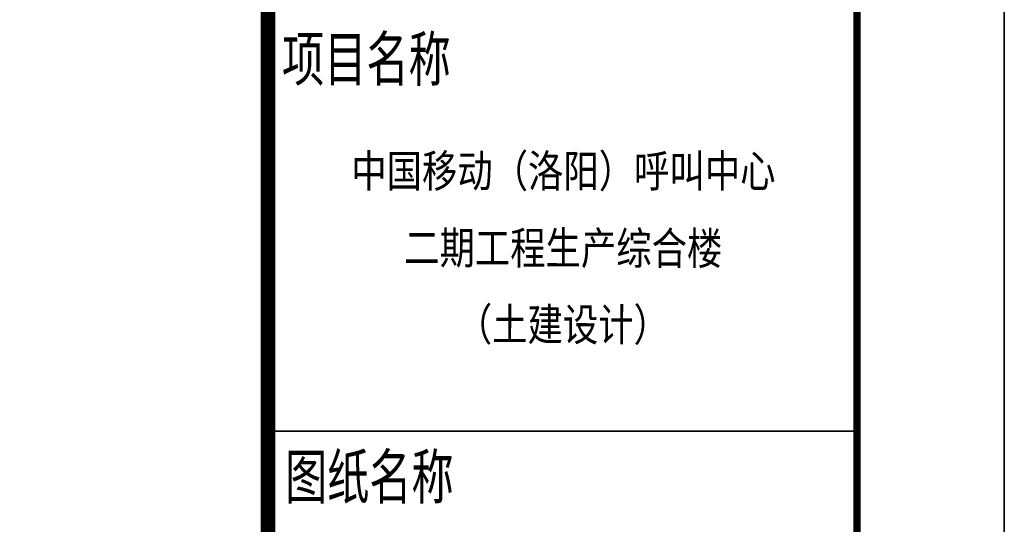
# Model space of a CAD drawing. Header units: millimetres. Extents: x 708158 to 1984082, y -168213 to -53.
# Tile 162 of 220: x 1076578 to 1086608, y -97248 to -92111. Entities that reach past the tile are written whole.
import ezdxf
from ezdxf.enums import TextEntityAlignment as Align

# ---------------------------------------------------------------- set-up
doc = ezdxf.new("R2010")
doc.units = ezdxf.units.MM
doc.header["$LTSCALE"] = 1000
doc.layers.get('0').update_dxf_attribs({"color": 8})
doc.layers.add('图框', color=4, linetype='Continuous', lineweight=35)
doc.styles.add('-黑体', font='simhei.ttf', dxfattribs={"width": 0.8})

# ---------------------------------------------------------------- blocks, each defined once
blk = doc.blocks.new('A$C998f5811')
at = {"layer": '图框', "color": 4}
blk.add_line((0, 0), (0, 89100), dxfattribs=at)
at = {"layer": '图框', "linetype": 'Continuous'}
blk.add_line((-7530, 11400), (-1527, 11400), dxfattribs=at)
at = {"layer": '图框', "const_width": 150}
blk.add_lwpolyline([(-7500, 87600), (-7500, 1500)], dxfattribs=at)
at = {"layer": '图框', "color": 4, "const_width": 74.2}
blk.add_lwpolyline([(-122400, 1500), (-1500, 1500), (-1500, 87600), (-122400, 87600)], close=True, dxfattribs=at)
at = {"layer": '图框', "style": '-黑体', "width": 0.7}
for s, p in [('项目名称', (-7357, 14965)), ('图纸名称', (-7327, 10712))]:
    blk.add_text(s, height=450, dxfattribs=at).set_placement(p)
at = {"layer": '图框', "style": '-黑体', "width": 0.8}
blk.add_text('中国移动（洛阳）呼叫中心', height=330.02, dxfattribs=at).set_placement((-4491, 13884), align=Align.CENTER)
for s, p in [('二期工程生产综合楼', (-4493, 13099)), ('（土建设计）', (-4497, 12321))]:
    blk.add_text(s, height=330, rotation=359.8609, dxfattribs=at).set_placement(p, align=Align.CENTER)

msp = doc.modelspace()

# ---------------------------------------------------------------- block references
msp.add_blockref('A$C998f5811', (1086607.6, -107699.9))

doc.saveas('drawing.dxf')
